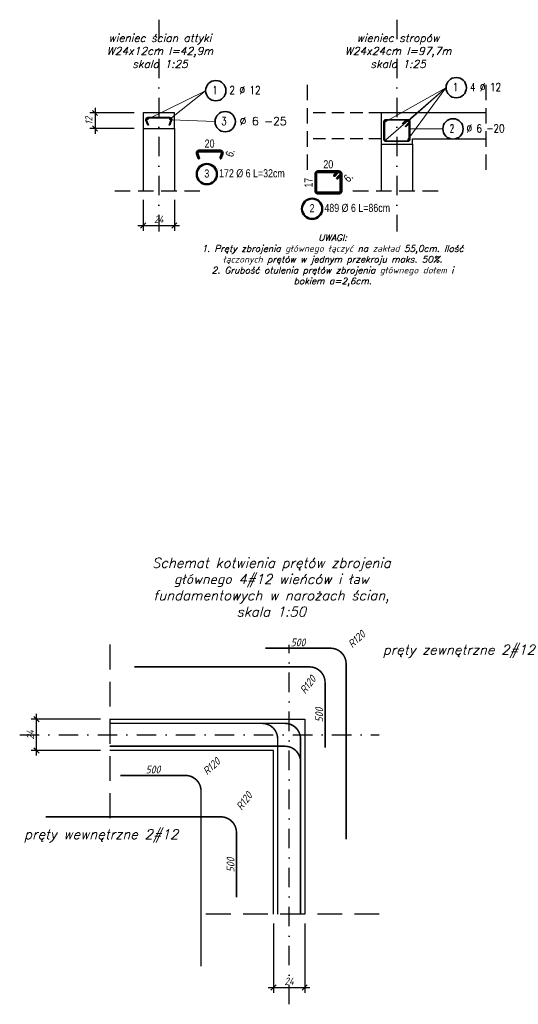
# Model space of a CAD drawing. Header units: millimetres. Extents: x -59549 to 24928, y -40343 to 39139.
# Tile 20 of 27: x -25781 to -21947, y 26633 to 34203. Entities that reach past the tile are written whole.
import ezdxf

# ---------------------------------------------------------------- set-up
doc = ezdxf.new("R2010")
doc.units = ezdxf.units.MM
doc.header["$MEASUREMENT"] = 0
for name, pattern in [('DASHDOT', [25.4, 12.7, -6.35, 0, -6.35]), ('DASHDOTX2', [2, 1, -0.5, 0, -0.5]), ('DASHED', [19.05, 12.7, -6.35]), ('Dot & Dashed', [335.138881, 176.388884, -88.194442, 0, -70.555556]), ('Hidden', [7.14375, 4.7625, -2.38125])]:
    doc.linetypes.add(name, pattern=pattern)
for name, color, linetype in [('k-nadproża', 4, 'Hidden'), ('k-opisy inne', 2, 'Continuous'), ('k-osie', 1, 'DASHDOT'), ('k-wymiary', 1, 'Continuous'), ('k-ściany', 2, 'Continuous'), ('PRZEKROJ', 2, 'Continuous'), ('RZUT', 2, 'Continuous'), ('WYMIARY', 7, 'Continuous')]:
    doc.layers.add(name, color=color, linetype=linetype)
doc.layers.add('Ogólne', color=7, linetype='Continuous', lineweight=25)
doc.styles.add('50', font='romans.shx', dxfattribs={"width": 0.85, "oblique": 15, "height": 10})
doc.styles.add('Arial', font='arial.ttf', dxfattribs={"height": 11.90625})
doc.styles.add('ISO', font='ISOCP.SHX', dxfattribs={"oblique": 15})
doc.styles.add('ROMANS', font='romans__.ttf')
doc.dimstyles.new('ISO 1_20', dxfattribs={"dimtxt": 56, "dimasz": 40, "dimexe": 40, "dimexo": 70, "dimgap": 20, "dimtad": 1, "dimdec": 1, "dimlfac": 0.1, "dimdsep": 46, "dimtxsty": 'ISO', "dimblk": 'OBLIQUE', "dimcen": 0.09, "dimdle": 40, "dimclrd": 1, "dimclre": 1, "dimclrt": 2, "dimadec": 0, "dimazin": 0, "dimtfac": 1, "dimtdec": 1, "dimtix": 1, "dimtmove": 2, "dimatfit": 0, "dimfxl": 1, "dimtolj": 1, "dimtzin": 0, "dimlwd": -1, "dimlwe": -1, "dimarcsym": 0})
doc.dimstyles.new('zbrojenie', dxfattribs={"dimtxt": 60, "dimasz": 30, "dimexe": 20, "dimexo": 20, "dimgap": 15, "dimtad": 1, "dimdec": 0, "dimzin": 0, "dimdsep": 46, "dimtxsty": 'ISO', "dimblk": 'NONE', "dimcen": 0.09, "dimse1": 1, "dimse2": 1, "dimsd1": 1, "dimsd2": 1, "dimclrd": 256, "dimclre": 1, "dimclrt": 2, "dimadec": 0, "dimazin": 0, "dimtfac": 1, "dimtdec": 0, "dimtix": 1, "dimtmove": 2, "dimatfit": 0, "dimfxl": 1, "dimtolj": 1, "dimtzin": 0, "dimlwd": -1, "dimlwe": -1, "dimarcsym": 0})

# ---------------------------------------------------------------- blocks, each defined once
blk = doc.blocks.new('_Oblique')
at = {"color": 0, "linetype": 'ByBlock', "lineweight": -2, "ltscale": 30}
blk.add_line((-0.5, -0.5), (0.5, 0.5), dxfattribs=at)
blk = doc.blocks.new('*D91')
at = {"layer": 'Defpoints', "color": 0}
for p in [(-23829.3, 27325.2), (-23589.3, 27325.2), (-23589.3, 26762.6)]:
    blk.add_point(p, dxfattribs=at)
at = {"layer": 'WYMIARY', "color": 1}
for p, q in [((-23829.3, 27255.2), (-23829.3, 26722.6)), ((-23589.3, 27255.2), (-23589.3, 26722.6)), ((-23869.3, 26762.6), (-23549.3, 26762.6))]:
    blk.add_line(p, q, dxfattribs=at)
at = {"layer": 'WYMIARY', "color": 1, "xscale": 40, "yscale": 40, "zscale": 40, "rotation": 180}
blk.add_blockref('_Oblique', (-23829.3, 26762.6), dxfattribs=at)
at = {"layer": 'WYMIARY', "color": 1, "xscale": 40, "yscale": 40, "zscale": 40}
blk.add_blockref('_Oblique', (-23589.3, 26762.6), dxfattribs=at)
at = {"layer": 'WYMIARY', "color": 2, "insert": (-23709.3, 26810.6), "char_height": 56, "attachment_point": 5, "style": 'ISO'}
blk.add_mtext('\\A1;24', dxfattribs=at)
blk = doc.blocks.new('*D88')
at = {"layer": 'Defpoints', "color": 0}
for p in [(-25651.9, 28825.2), (-25089.3, 28825.2), (-25089.3, 28585.2)]:
    blk.add_point(p, dxfattribs=at)
at = {"layer": 'WYMIARY', "color": 1}
for p, q in [((-25651.9, 28545.2), (-25651.9, 28865.2)), ((-25159.3, 28825.2), (-25691.9, 28825.2)), ((-25159.3, 28585.2), (-25691.9, 28585.2))]:
    blk.add_line(p, q, dxfattribs=at)
at = {"layer": 'WYMIARY', "color": 1, "xscale": 40, "yscale": 40, "zscale": 40}
for p, rotation in [((-25651.9, 28825.2), 90), ((-25651.9, 28585.2), 270)]:
    blk.add_blockref('_Oblique', p, dxfattribs=dict(at, rotation=rotation))
at = {"layer": 'WYMIARY', "color": 2, "insert": (-25699.9, 28705.2), "char_height": 56, "attachment_point": 5, "rotation": 90, "style": 'ISO'}
blk.add_mtext('\\A1;24', dxfattribs=at)
blk = doc.blocks.new('*D92')
at = {"layer": 'Defpoints', "color": 0}
for p in [(-25006.6, 28392.9), (-24506.6, 28392.9), (-24506.6, 28392.9)]:
    blk.add_point(p, dxfattribs=at)
at = {"layer": 'k-wymiary', "color": 2, "insert": (-24756.6, 28437.9), "char_height": 60, "attachment_point": 5, "style": 'ISO'}
blk.add_mtext('\\A1;500', dxfattribs=at)
blk = doc.blocks.new('_None')
blk = doc.blocks.new('*D93')
at = {"layer": 'Defpoints', "color": 0}
for p in [(-24114.3, 27954.4), (-24114.3, 27954.4), (-24114.3, 27454.4)]:
    blk.add_point(p, dxfattribs=at)
at = {"layer": 'k-wymiary', "color": 2, "insert": (-24159.3, 27704.4), "char_height": 60, "attachment_point": 5, "rotation": 90, "style": 'ISO'}
blk.add_mtext('\\A1;500', dxfattribs=at)
blk = doc.blocks.new('*D94')
at = {"layer": 'Defpoints', "color": 0}
for p in [(-24419.6, 28355.5), (-24506.6, 28272.9)]:
    blk.add_point(p, dxfattribs=at)
at = {"layer": 'k-wymiary', "color": 2, "insert": (-24306.8, 28462.5), "char_height": 60, "attachment_point": 5, "rotation": 43.49382, "style": 'ISO'}
blk.add_mtext('\\A1;R120', dxfattribs=at)
blk = doc.blocks.new('*D95')
at = {"layer": 'Defpoints', "color": 0}
for p in [(-24162.7, 28050.7), (-24234.3, 27954.4)]:
    blk.add_point(p, dxfattribs=at)
at = {"layer": 'k-wymiary', "color": 2, "insert": (-24055, 28195.5), "char_height": 60, "attachment_point": 5, "rotation": 53.35497, "style": 'ISO'}
blk.add_mtext('\\A1;R120', dxfattribs=at)
blk = doc.blocks.new('*D101')
at = {"layer": 'Defpoints', "color": 0}
for p in [(-23890.9, 29370.7), (-23390.9, 29370.7), (-23390.9, 29370.7)]:
    blk.add_point(p, dxfattribs=at)
at = {"layer": 'k-wymiary', "color": 2, "insert": (-23640.9, 29415.7), "char_height": 60, "attachment_point": 5, "style": 'ISO'}
blk.add_mtext('\\A1;500', dxfattribs=at)
blk = doc.blocks.new('*D102')
at = {"layer": 'Defpoints', "color": 0}
for p in [(-23432.8, 29107.3), (-23432.8, 29107.3), (-23432.8, 28607.3)]:
    blk.add_point(p, dxfattribs=at)
at = {"layer": 'k-wymiary', "color": 2, "insert": (-23477.8, 28857.3), "char_height": 60, "attachment_point": 5, "rotation": 90, "style": 'ISO'}
blk.add_mtext('\\A1;500', dxfattribs=at)
blk = doc.blocks.new('*D103')
at = {"layer": 'Defpoints', "color": 0}
for p in [(-23303.9, 29333.3), (-23390.9, 29250.7)]:
    blk.add_point(p, dxfattribs=at)
at = {"layer": 'k-wymiary', "color": 2, "insert": (-23191.1, 29440.3), "char_height": 60, "attachment_point": 5, "rotation": 43.49382, "style": 'ISO'}
blk.add_mtext('\\A1;R120', dxfattribs=at)
blk = doc.blocks.new('*D90')
at = {"layer": 'Defpoints', "color": 0}
for p in [(-23552.8, 29107.3), (-23624.7, 29011.3)]:
    blk.add_point(p, dxfattribs=at)
at = {"layer": 'k-wymiary', "color": 2, "insert": (-23565.4, 29090.5), "char_height": 60, "attachment_point": 5, "rotation": 53.15767, "style": 'ISO'}
blk.add_mtext('\\A1;R120', dxfattribs=at)
blk = doc.blocks.new('*D156')
at = {"layer": 'Defpoints', "color": 0}
for p in [(-24831.8, 32888.4), (-24591.8, 32888.4), (-24591.8, 32620.8)]:
    blk.add_point(p, dxfattribs=at)
at = {"layer": 'k-wymiary', "color": 1}
for p, q in [((-24831.8, 32818.4), (-24831.8, 32580.8)), ((-24591.8, 32818.4), (-24591.8, 32580.8)), ((-24871.8, 32620.8), (-24551.8, 32620.8))]:
    blk.add_line(p, q, dxfattribs=at)
at = {"layer": 'k-wymiary', "color": 1, "xscale": 40, "yscale": 40, "zscale": 40, "rotation": 180}
blk.add_blockref('_Oblique', (-24831.8, 32620.8), dxfattribs=at)
at = {"layer": 'k-wymiary', "color": 1, "xscale": 40, "yscale": 40, "zscale": 40}
blk.add_blockref('_Oblique', (-24591.8, 32620.8), dxfattribs=at)
at = {"layer": 'k-wymiary', "color": 2, "insert": (-24711.8, 32668.8), "char_height": 56, "attachment_point": 5, "style": 'ISO'}
blk.add_mtext('\\A1;24', dxfattribs=at)
blk = doc.blocks.new('*D157')
at = {"layer": 'Defpoints', "color": 0}
for p in [(-24831.8, 33486.2), (-25201.9, 33366.2), (-24831.8, 33366.2)]:
    blk.add_point(p, dxfattribs=at)
at = {"layer": 'k-wymiary', "color": 1}
for p, q in [((-24901.8, 33486.2), (-25241.9, 33486.2)), ((-25201.9, 33526.2), (-25201.9, 33326.2)), ((-24901.8, 33366.2), (-25241.9, 33366.2))]:
    blk.add_line(p, q, dxfattribs=at)
at = {"layer": 'k-wymiary', "color": 1, "xscale": 40, "yscale": 40, "zscale": 40}
for p, rotation in [((-25201.9, 33486.2), 90), ((-25201.9, 33366.2), 270)]:
    blk.add_blockref('_Oblique', p, dxfattribs=dict(at, rotation=rotation))
at = {"layer": 'k-wymiary', "color": 2, "insert": (-25250, 33426.2), "char_height": 56, "attachment_point": 5, "rotation": 90, "style": 'ISO'}
blk.add_mtext('\\A1;12', dxfattribs=at)

msp = doc.modelspace()

# ---------------------------------------------------------------- hatches: boundary and pattern name
at = {"layer": 'Ogólne', "linetype": 'Continuous', "lineweight": 50, "transparency": 33554687}
for points in [[(-24790.08, 33438.14), (-24790.54, 33440.44), (-24791.84, 33442.38), (-24793.79, 33443.68), (-24796.08, 33444.14), (-24798.38, 33443.68), (-24800.32, 33442.38), (-24801.63, 33440.44), (-24802.08, 33438.14), (-24801.63, 33435.84), (-24800.32, 33433.9), (-24798.38, 33432.6), (-24796.08, 33432.14), (-24793.79, 33432.6), (-24791.84, 33433.9), (-24790.54, 33435.84)], [(-24621.45, 33438.14), (-24621.91, 33440.44), (-24623.21, 33442.38), (-24625.16, 33443.68), (-24627.45, 33444.14), (-24629.75, 33443.68), (-24631.7, 33442.38), (-24633, 33440.44), (-24633.45, 33438.14), (-24633, 33435.84), (-24631.7, 33433.9), (-24629.75, 33432.6), (-24627.45, 33432.14), (-24625.16, 33432.6), (-24623.21, 33433.9), (-24621.91, 33435.84)], [(-22960.05, 33420.83), (-22960.51, 33423.12), (-22961.81, 33425.07), (-22963.75, 33426.37), (-22966.05, 33426.83), (-22968.35, 33426.37), (-22970.29, 33425.07), (-22971.59, 33423.12), (-22972.05, 33420.83), (-22971.59, 33418.53), (-22970.29, 33416.58), (-22968.35, 33415.28), (-22966.05, 33414.83), (-22963.75, 33415.28), (-22961.81, 33416.58), (-22960.51, 33418.53)], [(-22789.51, 33421.82), (-22789.96, 33424.12), (-22791.26, 33426.06), (-22793.21, 33427.36), (-22795.51, 33427.82), (-22797.8, 33427.36), (-22799.75, 33426.06), (-22801.05, 33424.12), (-22801.51, 33421.82), (-22801.05, 33419.52), (-22799.75, 33417.58), (-22797.8, 33416.28), (-22795.51, 33415.82), (-22793.21, 33416.28), (-22791.26, 33417.58), (-22789.96, 33419.52)], [(-22958.56, 33279.67), (-22959.02, 33281.97), (-22960.32, 33283.91), (-22962.26, 33285.21), (-22964.56, 33285.67), (-22966.86, 33285.21), (-22968.8, 33283.91), (-22970.1, 33281.97), (-22970.56, 33279.67), (-22970.1, 33277.38), (-22968.8, 33275.43), (-22966.86, 33274.13), (-22964.56, 33273.67), (-22962.26, 33274.13), (-22960.32, 33275.43), (-22959.02, 33277.38)], [(-22789.01, 33281.16), (-22789.47, 33283.46), (-22790.77, 33285.41), (-22792.71, 33286.71), (-22795.01, 33287.16), (-22797.3, 33286.71), (-22799.25, 33285.41), (-22800.55, 33283.46), (-22801.01, 33281.16), (-22800.55, 33278.87), (-22799.25, 33276.92), (-22797.3, 33275.62), (-22795.01, 33275.16), (-22792.71, 33275.62), (-22790.77, 33276.92), (-22789.47, 33278.87)]]:
    msp.add_hatch(color=5, dxfattribs=at).paths.add_polyline_path(points)

# ---------------------------------------------------------------- linework, layer by layer
at = {"layer": 'k-osie', "linetype": 'DASHDOTX2', "ltscale": 150}
for p, q in [((-24711.77, 34203.33), (-24711.77, 32574.07)), ((-22880.6, 34203.33), (-22880.6, 32574.07)), ((-23709.3, 26633.16), (-23709.3, 29397.6)), ((-25781.31, 28705.18), (-23016.88, 28705.18))]:
    msp.add_line(p, q, dxfattribs=at)
at = {"layer": 'k-ściany', "color": 1, "linetype": 'Hidden', "ltscale": 25}
for p, q in [((-23568.06, 33048.01), (-23568.06, 33724.39)), ((-22193.14, 33048.01), (-22193.14, 33724.39)), ((-25049.96, 32888.42), (-24373.58, 32888.42)), ((-23218.79, 32888.42), (-22542.4, 32888.42))]:
    msp.add_line(p, q, dxfattribs=at)
at = {"layer": 'k-ściany', "linetype": 'Hidden', "ltscale": 20}
for p, q in [((-23000.6, 33486.2), (-23568.06, 33486.2)), ((-23000.6, 33286.2), (-23568.06, 33286.2))]:
    msp.add_line(p, q, dxfattribs=at)
at = {"layer": 'k-ściany'}
for p, q in [((-24831.77, 33366.2), (-24831.77, 32888.42)), ((-24591.77, 33366.2), (-24591.77, 32888.42)), ((-23000.6, 33246.2), (-23000.6, 32888.42)), ((-22760.6, 33286.2), (-22193.14, 33286.2)), ((-22760.6, 33246.2), (-22760.6, 32888.42))]:
    msp.add_line(p, q, dxfattribs=at)
msp.add_lwpolyline([(-24831.77, 33366.2), (-24591.77, 33366.2), (-24591.77, 33486.2), (-24831.77, 33486.2)], close=True, dxfattribs=at)
for points in [[(-22193.14, 33486.2), (-23000.6, 33486.2), (-23000.6, 33246.2), (-22760.6, 33246.2), (-22760.6, 33286.2)], [(-25089.3, 28825.18), (-23589.3, 28825.18), (-23589.3, 27325.18)], [(-23829.3, 27325.18), (-23829.3, 28585.18), (-25089.3, 28585.18)]]:
    msp.add_lwpolyline(points, dxfattribs=at)
at = {"layer": 'Ogólne', "color": 7, "linetype": 'Continuous', "lineweight": 18, "transparency": 33554687}
for p, q in [((-24352.76, 33657.64), (-24796.08, 33438.14)), ((-24352.76, 33657.64), (-24627.45, 33438.14)), ((-22503.29, 33680.5), (-22966.05, 33420.83)), ((-22503.29, 33680.5), (-22964.56, 33279.67)), ((-22503.29, 33680.5), (-22795.51, 33421.82)), ((-22503.29, 33680.5), (-22795.01, 33281.16)), ((-24280.15, 33419.31), (-24614.77, 33432.35)), ((-22528.52, 33363.23), (-22783.6, 33363.23))]:
    msp.add_line(p, q, dxfattribs=at)
at = {"layer": 'Ogólne', "color": 7, "linetype": 'Continuous', "lineweight": 25, "transparency": 33554687}
for points in [[(-24632.17, 33393.3), (-24618.46, 33430.98), (-24618.3, 33431.46), (-24618.16, 33431.94), (-24618.05, 33432.42), (-24617.95, 33432.91), (-24617.88, 33433.39), (-24617.82, 33433.89), (-24617.78, 33434.38), (-24617.77, 33434.89), (-24617.77, 33435.44), (-24618.07, 33437.62), (-24618.8, 33439.82), (-24619.92, 33441.83), (-24621.29, 33443.47), (-24622.93, 33444.83), (-24624.94, 33445.96), (-24627.14, 33446.69), (-24629.32, 33446.99), (-24794.21, 33446.99), (-24796.39, 33446.69), (-24798.59, 33445.96), (-24800.61, 33444.83), (-24802.24, 33443.47), (-24803.61, 33441.83), (-24804.74, 33439.82), (-24805.46, 33437.62), (-24805.77, 33435.44), (-24805.77, 33434.89), (-24805.75, 33434.38), (-24805.72, 33433.89), (-24805.66, 33433.39), (-24805.58, 33432.91), (-24805.49, 33432.42), (-24805.37, 33431.94), (-24805.24, 33431.46), (-24805.08, 33430.98), (-24791.36, 33393.3), (-24797, 33391.25), (-24810.75, 33429.02), (-24810.97, 33429.7), (-24811.18, 33430.42), (-24811.35, 33431.14), (-24811.5, 33431.86), (-24811.61, 33432.6), (-24811.69, 33433.33), (-24811.75, 33434.07), (-24811.77, 33434.8), (-24811.77, 33435.85), (-24811.33, 33438.98), (-24810.26, 33442.24), (-24808.57, 33445.25), (-24806.5, 33447.73), (-24804.03, 33449.8), (-24801.02, 33451.48), (-24797.76, 33452.55), (-24794.63, 33452.99), (-24628.91, 33452.99), (-24625.78, 33452.55), (-24622.51, 33451.48), (-24619.51, 33449.8), (-24617.03, 33447.73), (-24614.96, 33445.25), (-24613.28, 33442.24), (-24612.2, 33438.98), (-24611.77, 33435.85), (-24611.77, 33434.8), (-24611.79, 33434.07), (-24611.84, 33433.33), (-24611.93, 33432.6), (-24612.04, 33431.86), (-24612.18, 33431.14), (-24612.36, 33430.42), (-24612.56, 33429.7), (-24612.79, 33429.02), (-24626.53, 33391.25), (-24632.17, 33393.3)], [(-22816.63, 33383.2), (-22789.96, 33409.87), (-22789.21, 33410.73), (-22788.55, 33411.64), (-22787.98, 33412.61), (-22787.51, 33413.61), (-22787.14, 33414.64), (-22786.86, 33415.73), (-22786.68, 33416.84), (-22786.6, 33417.98), (-22786.6, 33418.64), (-22786.9, 33420.83), (-22787.63, 33423.03), (-22788.75, 33425.04), (-22790.12, 33426.68), (-22791.76, 33428.04), (-22793.77, 33429.17), (-22795.97, 33429.9), (-22798.15, 33430.2), (-22963.04, 33430.2), (-22965.22, 33429.9), (-22967.42, 33429.17), (-22969.44, 33428.04), (-22971.07, 33426.68), (-22972.44, 33425.04), (-22973.57, 33423.03), (-22974.29, 33420.83), (-22974.6, 33418.64), (-22974.6, 33283.75), (-22974.29, 33281.57), (-22973.57, 33279.37), (-22972.44, 33277.36), (-22971.07, 33275.72), (-22969.44, 33274.36), (-22967.42, 33273.23), (-22965.22, 33272.5), (-22963.04, 33272.2), (-22798.15, 33272.2), (-22795.97, 33272.5), (-22793.77, 33273.23), (-22791.76, 33274.36), (-22790.12, 33275.72), (-22788.75, 33277.36), (-22787.63, 33279.37), (-22786.9, 33281.57), (-22786.6, 33283.75), (-22786.6, 33418.64), (-22786.9, 33420.83), (-22787.63, 33423.03), (-22788.75, 33425.04), (-22790.12, 33426.68), (-22791.76, 33428.04), (-22793.77, 33429.17), (-22795.97, 33429.9), (-22798.15, 33430.2), (-22798.82, 33430.2), (-22799.95, 33430.12), (-22801.07, 33429.94), (-22802.15, 33429.66), (-22803.19, 33429.28), (-22804.19, 33428.81), (-22805.15, 33428.25), (-22806.07, 33427.59), (-22806.93, 33426.84), (-22833.6, 33400.17), (-22837.84, 33404.41), (-22811.02, 33431.23), (-22809.8, 33432.29), (-22808.44, 33433.28), (-22806.99, 33434.13), (-22805.49, 33434.83), (-22803.93, 33435.39), (-22802.3, 33435.82), (-22800.65, 33436.08), (-22799.03, 33436.2), (-22797.74, 33436.2), (-22794.61, 33435.76), (-22791.34, 33434.69), (-22788.34, 33433), (-22785.86, 33430.93), (-22783.79, 33428.46), (-22782.11, 33425.45), (-22781.03, 33422.19), (-22780.6, 33419.06), (-22780.6, 33283.34), (-22781.03, 33280.21), (-22782.11, 33276.94), (-22783.79, 33273.94), (-22785.86, 33271.46), (-22788.34, 33269.39), (-22791.34, 33267.71), (-22794.61, 33266.63), (-22797.74, 33266.2), (-22963.46, 33266.2), (-22966.59, 33266.63), (-22969.85, 33267.71), (-22972.86, 33269.39), (-22975.33, 33271.46), (-22977.4, 33273.94), (-22979.09, 33276.94), (-22980.16, 33280.21), (-22980.6, 33283.34), (-22980.6, 33419.06), (-22980.16, 33422.19), (-22979.09, 33425.45), (-22977.4, 33428.46), (-22975.33, 33430.93), (-22972.86, 33433), (-22969.85, 33434.69), (-22966.59, 33435.76), (-22963.46, 33436.2), (-22797.74, 33436.2), (-22794.61, 33435.76), (-22791.34, 33434.69), (-22788.34, 33433), (-22785.86, 33430.93), (-22783.79, 33428.46), (-22782.11, 33425.45), (-22781.03, 33422.19), (-22780.6, 33419.06), (-22780.6, 33417.77), (-22780.71, 33416.15), (-22780.98, 33414.49), (-22781.4, 33412.87), (-22781.96, 33411.31), (-22782.67, 33409.81), (-22783.52, 33408.36), (-22784.5, 33407), (-22785.56, 33405.78), (-22812.39, 33378.95), (-22816.63, 33383.2)]]:
    msp.add_lwpolyline(points, dxfattribs=at)
at = {"layer": 'Ogólne', "color": 5, "linetype": 'Continuous', "lineweight": 50, "transparency": 33554687}
for points in [[(-24240.6, 33137.12), (-24226.88, 33174.8), (-24226.72, 33175.28), (-24226.59, 33175.76), (-24226.47, 33176.24), (-24226.37, 33176.72), (-24226.3, 33177.21), (-24226.24, 33177.7), (-24226.21, 33178.2), (-24226.19, 33178.71), (-24226.19, 33179.25), (-24226.5, 33181.43), (-24227.22, 33183.63), (-24228.35, 33185.65), (-24229.71, 33187.28), (-24231.35, 33188.65), (-24233.36, 33189.78), (-24235.56, 33190.5), (-24237.75, 33190.81), (-24402.64, 33190.81), (-24404.82, 33190.5), (-24407.02, 33189.78), (-24409.03, 33188.65), (-24410.67, 33187.28), (-24412.03, 33185.65), (-24413.16, 33183.63), (-24413.89, 33181.43), (-24414.19, 33179.25), (-24414.19, 33178.71), (-24414.18, 33178.2), (-24414.14, 33177.7), (-24414.08, 33177.21), (-24414.01, 33176.72), (-24413.91, 33176.24), (-24413.8, 33175.76), (-24413.66, 33175.28), (-24413.5, 33174.8), (-24399.79, 33137.12), (-24405.43, 33135.06), (-24419.17, 33172.83), (-24419.4, 33173.52), (-24419.6, 33174.23), (-24419.78, 33174.96), (-24419.92, 33175.68), (-24420.03, 33176.41), (-24420.12, 33177.15), (-24420.17, 33177.89), (-24420.19, 33178.62), (-24420.19, 33179.67), (-24419.76, 33182.8), (-24418.68, 33186.06), (-24417, 33189.07), (-24414.93, 33191.54), (-24412.45, 33193.61), (-24409.45, 33195.3), (-24406.18, 33196.37), (-24403.05, 33196.81), (-24237.33, 33196.81), (-24234.2, 33196.37), (-24230.94, 33195.3), (-24227.93, 33193.61), (-24225.46, 33191.54), (-24223.39, 33189.07), (-24221.7, 33186.06), (-24220.63, 33182.8), (-24220.19, 33179.67), (-24220.19, 33178.62), (-24220.21, 33177.89), (-24220.27, 33177.15), (-24220.35, 33176.41), (-24220.46, 33175.68), (-24220.61, 33174.96), (-24220.78, 33174.23), (-24220.99, 33173.52), (-24221.21, 33172.83), (-24234.96, 33135.06), (-24240.6, 33137.12)], [(-23343.05, 32984.45), (-23316.37, 33011.13), (-23315.63, 33011.99), (-23314.97, 33012.9), (-23314.4, 33013.87), (-23313.93, 33014.86), (-23313.56, 33015.9), (-23313.28, 33016.99), (-23313.1, 33018.1), (-23313.02, 33019.23), (-23313.02, 33019.9), (-23313.32, 33022.08), (-23314.05, 33024.28), (-23315.17, 33026.3), (-23316.54, 33027.93), (-23318.18, 33029.3), (-23320.19, 33030.43), (-23322.39, 33031.15), (-23324.57, 33031.46), (-23489.46, 33031.46), (-23491.64, 33031.15), (-23493.84, 33030.43), (-23495.86, 33029.3), (-23497.49, 33027.93), (-23498.86, 33026.3), (-23499.99, 33024.28), (-23500.71, 33022.08), (-23501.02, 33019.9), (-23501.02, 32885.01), (-23500.71, 32882.83), (-23499.99, 32880.63), (-23498.86, 32878.61), (-23497.49, 32876.98), (-23495.86, 32875.61), (-23493.84, 32874.48), (-23491.64, 32873.76), (-23489.46, 32873.46), (-23324.57, 32873.46), (-23322.39, 32873.76), (-23320.19, 32874.48), (-23318.18, 32875.61), (-23316.54, 32876.98), (-23315.17, 32878.61), (-23314.05, 32880.63), (-23313.32, 32882.83), (-23313.02, 32885.01), (-23313.02, 33019.9), (-23313.32, 33022.08), (-23314.05, 33024.28), (-23315.17, 33026.3), (-23316.54, 33027.93), (-23318.18, 33029.3), (-23320.19, 33030.43), (-23322.39, 33031.15), (-23324.57, 33031.46), (-23325.24, 33031.46), (-23326.37, 33031.38), (-23327.49, 33031.2), (-23328.57, 33030.91), (-23329.61, 33030.54), (-23330.6, 33030.07), (-23331.57, 33029.5), (-23332.49, 33028.84), (-23333.35, 33028.1), (-23360.02, 33001.42), (-23364.26, 33005.67), (-23337.44, 33032.49), (-23336.22, 33033.55), (-23334.85, 33034.53), (-23333.4, 33035.39), (-23331.91, 33036.09), (-23330.35, 33036.65), (-23328.72, 33037.07), (-23327.06, 33037.34), (-23325.45, 33037.46), (-23324.16, 33037.46), (-23321.03, 33037.02), (-23317.76, 33035.94), (-23314.76, 33034.26), (-23312.28, 33032.19), (-23310.21, 33029.72), (-23308.53, 33026.71), (-23307.45, 33023.45), (-23307.02, 33020.32), (-23307.02, 32884.59), (-23307.45, 32881.46), (-23308.53, 32878.2), (-23310.21, 32875.2), (-23312.28, 32872.72), (-23314.76, 32870.65), (-23317.76, 32868.97), (-23321.03, 32867.89), (-23324.16, 32867.46), (-23489.88, 32867.46), (-23493.01, 32867.89), (-23496.27, 32868.97), (-23499.28, 32870.65), (-23501.75, 32872.72), (-23503.82, 32875.2), (-23505.51, 32878.2), (-23506.58, 32881.46), (-23507.02, 32884.59), (-23507.02, 33020.32), (-23506.58, 33023.45), (-23505.51, 33026.71), (-23503.82, 33029.72), (-23501.75, 33032.19), (-23499.28, 33034.26), (-23496.27, 33035.94), (-23493.01, 33037.02), (-23489.88, 33037.46), (-23324.16, 33037.46), (-23321.03, 33037.02), (-23317.76, 33035.94), (-23314.76, 33034.26), (-23312.28, 33032.19), (-23310.21, 33029.72), (-23308.53, 33026.71), (-23307.45, 33023.45), (-23307.02, 33020.32), (-23307.02, 33019.02), (-23307.13, 33017.41), (-23307.4, 33015.75), (-23307.82, 33014.12), (-23308.38, 33012.57), (-23309.09, 33011.07), (-23309.94, 33009.62), (-23310.92, 33008.26), (-23311.98, 33007.03), (-23338.81, 32980.21), (-23343.05, 32984.45)]]:
    msp.add_lwpolyline(points, dxfattribs=at)
at = {"layer": 'Ogólne', "color": 6, "linetype": 'Continuous', "lineweight": 35, "transparency": 33554687}
for centre in [(-24273.11, 33657.75), (-22423.65, 33680.61), (-24200.51, 33419.41), (-22448.88, 33363.34)]:
    msp.add_circle(centre, 78.12, dxfattribs=at)
at = {"layer": 'Ogólne', "color": 5, "linetype": 'Continuous', "lineweight": 50, "transparency": 33554687}
for centre in [(-24342.07, 33015.94), (-23532.14, 32749.85)]:
    msp.add_circle(centre, 78.12, dxfattribs=at)
at = {"layer": 'PRZEKROJ', "color": 1, "linetype": 'DASHED', "ltscale": 15}
for p, q in [((-25089.3, 29398.77), (-25089.3, 28011.58)), ((-23015.71, 27325.18), (-24402.89, 27325.18))]:
    msp.add_line(p, q, dxfattribs=at)
at = {"layer": 'RZUT', "color": 5, "const_width": 12}
for points in [[(-23270.91, 27902.74), (-23270.91, 29250.74, 0.4142136), (-23390.91, 29370.74), (-23890.91, 29370.74)], [(-24900.79, 29227.31), (-23552.79, 29227.31, -0.4142136), (-23432.79, 29107.31), (-23432.79, 28607.31)], [(-25089.3, 28793.18), (-23741.3, 28793.18, -0.4142136), (-23621.3, 28673.18), (-23621.3, 28173.18)], [(-23797.3, 27325.18), (-23797.3, 28673.18, 0.4142136), (-23917.3, 28793.18), (-24417.3, 28793.18)], [(-23621.3, 27325.18), (-23621.3, 28673.18, 0.4142136), (-23741.3, 28793.18), (-24241.3, 28793.18)], [(-25089.3, 28617.18), (-23741.3, 28617.18, -0.4142136), (-23621.3, 28497.18), (-23621.3, 27997.18)], [(-24386.61, 26924.86), (-24386.61, 28272.86, 0.4142136), (-24506.61, 28392.86), (-25006.61, 28392.86)], [(-25582.32, 28074.44), (-24234.32, 28074.44, -0.4142136), (-24114.32, 27954.44), (-24114.32, 27454.44)]]:
    msp.add_lwpolyline(points, format="xyb", dxfattribs=at)

# ---------------------------------------------------------------- texts
at = {"layer": 'k-nadproża', "color": 2, "linetype": 'Dot & Dashed', "ltscale": 1.5, "attachment_point": 8, "style": '50'}
for s, insert, char_height, width in [('{\\W1;wieniec ścian attyki\\PW24x12cm l=42,9m\\Pskala 1:25 }', (-24702.3, 33833.04), 60, 1570.8199), ('{\\W1;wieniec stropów\\PW24x24cm l=97,7m\\Pskala 1:25 }', (-22871.13, 33833.04), 60, 1570.8199), ('{\\W1;UWAGI:\\P1. Pręty zbrojenia głównego łączyć na zakład 55,0cm. Ilość łączonych prętów w jednym przekroju maks. 50%.\\P2. \\A1;Grubość otulenia prętów zbrojenia głównego dołem i bokiem a=2,6cm.\\P\\A0;   }', (-23374.36, 32070.59), 50, 2199.8478)]:
    msp.add_mtext(s, dxfattribs=dict(at, insert=insert, char_height=char_height, width=width))
at = {"layer": 'k-opisy inne', "color": 3, "linetype": 'Continuous', "char_height": 75, "width": 2457.9643, "attachment_point": 8, "style": '50'}
for s, insert in [('{\\W1;Schemat kotwienia prętów zbrojenia głównego 4#12 wieńców i ław fundamentowych w narożach ścian,\\Pskala 1:50}', (-23845.62, 29614.65)), ('{\\W1;pręty zewnętrzne 2#12}', (-22403.08, 29297.05)), ('{\\W1;pręty wewnętrzne 2#12}', (-25154.24, 27878.25))]:
    msp.add_mtext(s, dxfattribs=dict(at, insert=insert))
at = {"layer": 'Ogólne', "color": 7, "linetype": 'Continuous', "lineweight": 25, "transparency": 33554687, "char_height": 62.5, "attachment_point": 7}
for s, insert, width, style in [('\\W0.67;\\fRomanS|i1|b0|c0|p0;1', (-24297.45, 33630.56), 69.6994, 'ROMANS'), ('\\W0.80;\\fRomanS|i1|b0|c0|p0; 2 %%c 12  ', (-24202.65, 33630.56), 474.6173, 'ROMANS'), ('\\W0.67;\\fRomanS|i1|b0|c0|p0;1', (-22447.98, 33653.42), 69.6994, 'ROMANS'), ('\\W0.80;\\fRomanS|i1|b0|c0|p0; 4 %%c 12  ', (-22353.18, 33653.42), 474.6173, 'ROMANS'), ('\\W0.78;\\fRomanS|i1|b0|c0|p0;3', (-24230.93, 33392.22), 85.1433, 'ROMANS'), ('\\W0.98;\\fRomanS|i1|b0|c0|p0; %%c 6 -25 ', (-24131.95, 33392.22), 607.8507, 'ROMANS'), ('\\W0.62;\\fRomanS|i1|b0|c0|p0;2', (-22473.22, 33336.15), 68.1147, 'ROMANS'), ('\\W0.79;\\fRomanS|i1|b0|c0|p0; %%c 6 -20  ', (-22378.42, 33336.15), 537.382, 'ROMANS'), ('\\W0.79;20', (-24359.36, 33218.81), 102.45, 'Arial'), ('\\W0.79;20', (-23446.18, 33059.46), 102.4499, 'Arial')]:
    msp.add_mtext(s, dxfattribs=dict(at, insert=insert, width=width, style=style))
at = {"layer": 'Ogólne', "color": 7, "linetype": 'Continuous', "lineweight": 25, "transparency": 33554687, "char_height": 62.5, "attachment_point": 7, "style": 'Arial'}
for s, insert, width, rotation in [('\\W0.79;6.', (-24142.74, 33141.38), 82.927, 70), ('\\W0.79;6.', (-23251.8, 32947.72), 82.9271, 45.000001), ('\\W0.76;17', (-23529.02, 32913.29), 101.2892, 90.000003)]:
    msp.add_mtext(s, dxfattribs=dict(at, insert=insert, width=width, rotation=rotation))
at = {"layer": 'Ogólne', "color": 6, "linetype": 'Continuous', "lineweight": 35, "transparency": 33554687, "char_height": 62.5, "attachment_point": 7, "style": 'Arial'}
for s, insert, width in [('\\W0.79;3', (-24361.49, 32988.75), 63.3812), ('\\W0.78; 172 %%c 6 L=32cm ', (-24266.85, 32988.75), 569.7198), ('\\W0.79;2', (-23551.57, 32722.66), 63.3812), ('\\W0.78; 489 %%c 6 L=86cm ', (-23456.93, 32722.66), 569.8876)]:
    msp.add_mtext(s, dxfattribs=dict(at, insert=insert, width=width))

# ---------------------------------------------------------------- dimensions: what is measured, and where the dimension line sits
at = {"layer": 'k-wymiary', "color": 4}
dim = msp.add_linear_dim(base=(-25201.95, 33366.2), p1=(-24831.77, 33486.2), p2=(-24831.77, 33366.2), angle=90, dimstyle='ISO 1_20', dxfattribs=at)
dim.commit()
dim.dimension.update_dxf_attribs({"geometry": '*D157', "text_midpoint": (-25249.95, 33426.2)})
dim = msp.add_linear_dim(base=(-24591.77, 32620.75), p1=(-24831.77, 32888.42), p2=(-24591.77, 32888.42), dimstyle='ISO 1_20', dxfattribs=at)
dim.commit()
dim.dimension.update_dxf_attribs({"geometry": '*D156', "text_midpoint": (-24711.77, 32668.76)})
at = {"layer": 'k-wymiary'}
for center, mpoint, picture, middle in [((-23390.91, 29250.74), (-23303.86, 29333.34), '*D103', (-23191.08, 29440.33)), ((-23552.79, 29107.31), (-23624.74, 29011.28), '*D90', (-23565.37, 29090.52)), ((-24506.61, 28272.86), (-24419.55, 28355.45), '*D94', (-24306.78, 28462.45)), ((-24234.32, 27954.44), (-24162.69, 28050.72), '*D95', (-24054.96, 28195.55))]:
    dim = msp.add_radius_dim(center=center, mpoint=mpoint, dimstyle='zbrojenie', dxfattribs=at)
    dim.commit()
    dim.dimension.update_dxf_attribs({"geometry": picture, "text_midpoint": middle, "dimtype": 164})
for base, p1, p2, picture, middle in [((-23390.91, 29370.74), (-23890.91, 29370.74), (-23390.91, 29370.74), '*D101', (-23640.91, 29415.74)), ((-24506.61, 28392.86), (-25006.61, 28392.86), (-24506.61, 28392.86), '*D92', (-24756.61, 28437.86))]:
    dim = msp.add_linear_dim(base=base, p1=p1, p2=p2, dimstyle='zbrojenie', dxfattribs=at)
    dim.commit()
    dim.dimension.update_dxf_attribs({"geometry": picture, "text_midpoint": middle})
for base, p1, p2, picture, middle in [((-23432.79, 29107.31), (-23432.79, 28607.31), (-23432.79, 29107.31), '*D102', (-23477.79, 28857.31)), ((-24114.32, 27954.44), (-24114.32, 27454.44), (-24114.32, 27954.44), '*D93', (-24159.32, 27704.44))]:
    dim = msp.add_linear_dim(base=base, p1=p1, p2=p2, angle=90, dimstyle='zbrojenie', dxfattribs=at)
    dim.commit()
    dim.dimension.update_dxf_attribs({"geometry": picture, "text_midpoint": middle})
at = {"layer": 'WYMIARY', "color": 3}
dim = msp.add_linear_dim(base=(-25651.92, 28825.18), p1=(-25089.3, 28585.18), p2=(-25089.3, 28825.18), angle=90, dimstyle='ISO 1_20', override={"dimpost": ''}, dxfattribs=at)
dim.commit()
dim.dimension.update_dxf_attribs({"geometry": '*D88', "text_midpoint": (-25699.93, 28705.18)})
dim = msp.add_linear_dim(base=(-23589.3, 26762.55), p1=(-23829.3, 27325.18), p2=(-23589.3, 27325.18), dimstyle='ISO 1_20', dxfattribs=at)
dim.commit()
dim.dimension.update_dxf_attribs({"geometry": '*D91', "text_midpoint": (-23709.3, 26810.56)})

doc.saveas('drawing.dxf')
